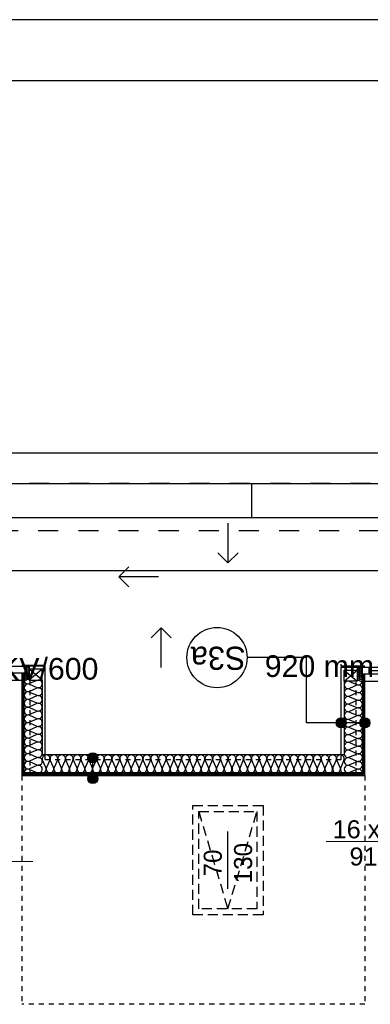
# Model space of a CAD drawing. Header units: millimetres. Extents: x 45180 to 119519, y 31297 to 302414.
# Tile 78 of 97: x 74035 to 77530, y 250430 to 260239. Entities that reach past the tile are written whole.
import ezdxf
from ezdxf.lldxf.tags import DXFTag

# ---------------------------------------------------------------- set-up
doc = ezdxf.new("R2010")
doc.units = ezdxf.units.MM
doc.header["$MEASUREMENT"] = 0
for name, pattern in [('Hidden Line', [100, 50, -50]), ('Krawędzie ukryte', [150, 100, -50]), ('Przerywana', [400, 200, -200])]:
    doc.linetypes.add(name, pattern=pattern)
for name, color, linetype in [('#podkład', 252, 'Continuous'), ('_TABELA', 7, 'Continuous'), ('IS_Opisy_działek_Therm', 7, 'SOLID'), ('IS_Text_Odbiornikow_Therm', 7, 'Continuous')]:
    doc.layers.add(name, color=color, linetype=linetype)
doc.styles.add('GENERATED_STYLE_3', font='txt')
doc.styles.add('GENERATED_STYLE_5', font='txt')
doc.styles.get("Standard").update_dxf_attribs({"font": 'arial.ttf', "bigfont": 'BIGFONT.SHX'})
tags = doc.linetypes.add('SOLID', pattern=[10, 10, 0]).pattern_tags.tags
tags[6:7] = [DXFTag(74, 4), DXFTag(75, 0), DXFTag(340, '0'), DXFTag(46, 0.0), DXFTag(50, 0.0), DXFTag(44, 0.0), DXFTag(45, 0.0)]
tags[4:5] = [DXFTag(74, 4), DXFTag(75, 0), DXFTag(340, '0'), DXFTag(46, 0.0), DXFTag(50, 0.0), DXFTag(44, 0.0), DXFTag(45, 0.0)]

msp = doc.modelspace()

# ---------------------------------------------------------------- linework, layer by layer
at = {"layer": '#podkład', "linetype": 'Continuous'}
for p, q in [((86030, 255920), (72090, 255920)), ((71190, 255620), (86910, 255620)), ((76350, 255280), (76350, 255620)), ((71190, 255280), (86910, 255280)), ((76110.9, 255223.5), (76110.9, 254827.7)), ((76110.9, 254827.7), (76010.9, 254927.7)), ((76110.9, 254827.7), (76210.9, 254927.7)), ((79050, 254750), (71190, 254750)), ((75022.5, 254688.6), (75122.5, 254788.6)), ((75418.2, 254688.6), (75022.5, 254688.6)), ((75022.5, 254688.6), (75122.5, 254588.6)), ((75445.3, 254179.9), (75345.3, 254079.9)), ((75445.3, 253784.1), (75445.3, 254179.9)), ((75445.3, 254179.9), (75545.3, 254079.9)), ((76894.6, 253884), (76301.7, 253884)), ((76894.6, 253234.4), (76894.6, 253884)), ((72985, 253800), (74085, 253800)), ((74055, 253810), (74290, 253810)), ((74290, 253800), (74085, 253800)), ((74085, 253800), (74085, 253730)), ((74098.4, 253799.2), (74116.6, 253790.8)), ((74116.6, 253789.2), (74098.4, 253780.8)), ((74098.4, 253779.2), (74116.6, 253770.8)), ((74116.6, 253769.2), (74098.4, 253760.8)), ((74130, 253800), (74130, 253770)), ((74260, 253770), (74130, 253770)), ((74130, 253770), (74130, 253660)), ((74260, 253660), (74130, 253770)), ((74260, 253770), (74130, 253660)), ((74260, 253660), (74260, 253770)), ((74290, 253810), (74290, 253830)), ((74290, 252870), (74290, 253800)), ((77240, 253800), (77240, 253820)), ((77475, 253800), (77240, 253800)), ((77240, 252870), (77240, 253790)), ((77240, 253790), (77445, 253790)), ((77400, 253790), (77400, 253760)), ((77431.6, 253789.2), (77413.4, 253780.8)), ((77413.4, 253779.2), (77431.6, 253770.8)), ((77431.6, 253769.2), (77413.4, 253760.8)), ((77445, 253790), (78545, 253790)), ((77445, 253790), (77445, 253720)), ((77515, 253790), (77515, 253720)), ((74085, 253730), (72985, 253730)), ((74067.5, 253730), (74055, 253730)), ((74055, 253730), (74055, 252710)), ((74080, 253730), (74067.5, 253730)), ((74067.5, 253730), (74067.5, 252722.5)), ((74067.5, 252722.5), (74067.5, 253730)), ((74080, 252735), (74080, 253730)), ((74098.4, 253759.2), (74116.6, 253750.8)), ((74116.6, 253749.2), (74098.4, 253740.8)), ((74098.4, 253739.2), (74116.6, 253730.8)), ((74116.6, 253729.2), (74098.4, 253720.8)), ((74098.4, 253719.2), (74116.6, 253710.8)), ((74116.6, 253709.2), (74098.4, 253700.8)), ((74098.4, 253699.2), (74116.6, 253690.8)), ((74116.6, 253689.2), (74098.4, 253680.8)), ((74098.4, 253679.2), (74116.6, 253670.8)), ((74116.6, 253669.2), (74098.4, 253660.8)), ((77270, 253760), (77400, 253650)), ((77270, 253650), (77400, 253760)), ((77270, 253760), (77400, 253760)), ((77270, 253650), (77270, 253760)), ((77400, 253760), (77400, 253650)), ((77413.4, 253759.2), (77431.6, 253750.8)), ((77431.6, 253749.2), (77413.4, 253740.8)), ((77413.4, 253739.2), (77431.6, 253730.8)), ((77431.6, 253729.2), (77413.4, 253720.8)), ((77413.4, 253719.2), (77431.6, 253710.8)), ((77431.6, 253709.2), (77413.4, 253700.8)), ((77413.4, 253699.2), (77431.6, 253690.8)), ((77431.6, 253689.2), (77413.4, 253680.8)), ((77413.4, 253679.2), (77431.6, 253670.8)), ((77431.6, 253669.2), (77413.4, 253660.8)), ((78545, 253720), (77445, 253720)), ((77462.5, 253720), (77450, 253720)), ((77450, 253720), (77450, 252735)), ((77462.5, 252722.5), (77462.5, 253720)), ((77475, 253720), (77462.5, 253720)), ((77462.5, 253720), (77462.5, 252722.5)), ((77475, 252710), (77475, 253720)), ((77515, 253755), (77955, 253755)), ((73005, 253660), (74065, 253660)), ((74130, 253660), (74260, 253660)), ((74206.4, 253656.8), (74133.6, 253624.7)), ((74133.6, 253618.2), (74206.4, 253586.2)), ((74206.4, 253579.7), (74133.6, 253547.6)), ((74260, 253660), (74260, 252915)), ((77400, 253650), (77270, 253650)), ((77270, 253650), (77270, 252915)), ((77323.6, 253646.8), (77396.4, 253615.1)), ((77396.4, 253608.7), (77323.6, 253577)), ((77323.6, 253570.5), (77396.4, 253538.8)), ((77413.4, 253659.2), (77431.6, 253650.8)), ((77465, 253650), (78525, 253650)), ((74133.6, 253541.1), (74206.4, 253509.1)), ((74206.4, 253502.6), (74133.6, 253470.5)), ((77396.4, 253532.4), (77323.6, 253500.7)), ((77323.6, 253494.3), (77396.4, 253462.6)), ((74133.6, 253464.1), (74206.4, 253432)), ((74206.4, 253425.5), (74133.6, 253393.4)), ((74133.6, 253387), (74206.4, 253354.9)), ((77396.4, 253456.2), (77323.6, 253424.5)), ((77323.6, 253418), (77396.4, 253386.3)), ((77396.4, 253379.9), (77323.6, 253348.2)), ((74206.4, 253348.4), (74133.6, 253316.4)), ((74133.6, 253309.9), (74206.4, 253277.8)), ((77323.6, 253341.8), (77396.4, 253310.1)), ((77396.4, 253303.7), (77323.6, 253272)), ((74206.4, 253271.3), (74133.6, 253239.3)), ((74133.6, 253232.8), (74206.4, 253200.7)), ((74206.4, 253194.3), (74133.6, 253162.2)), ((77240, 253234.4), (76894.6, 253234.4)), ((77425, 253234.4), (77290, 253234.4)), ((77323.6, 253265.5), (77396.4, 253233.8)), ((77396.4, 253227.4), (77323.6, 253195.7)), ((77323.6, 253189.3), (77396.4, 253157.6)), ((74133.6, 253155.7), (74206.4, 253123.7)), ((74206.4, 253117.2), (74133.6, 253085.1)), ((74133.6, 253078.6), (74206.4, 253046.6)), ((77396.4, 253151.2), (77323.6, 253119.5)), ((77323.6, 253113), (77396.4, 253081.3)), ((74206.4, 253040.1), (74133.6, 253008)), ((74133.6, 253001.6), (74206.4, 252969.5)), ((77396.4, 253074.9), (77323.6, 253043.2)), ((77323.6, 253036.8), (77396.4, 253005.1)), ((77396.4, 252998.7), (77323.6, 252967)), ((74206.4, 252963), (74133.6, 252930.9)), ((74133.6, 252924.5), (74206.4, 252892.4)), ((74206.4, 252885.9), (74133.6, 252853.9)), ((77270, 252915), (74260, 252915)), ((77323.6, 252960.5), (77396.4, 252928.8)), ((77396.4, 252922.4), (77323.6, 252890.7)), ((77323.6, 252884.3), (77396.4, 252852.6)), ((74133.6, 252847.4), (74206.4, 252815.3)), ((74206.4, 252808.8), (74133.6, 252776.8)), ((74295.3, 252788.6), (74263.2, 252861.4)), ((74333.9, 252861.4), (74301.8, 252788.6)), ((74372.5, 252788.6), (74340.4, 252861.4)), ((74411.1, 252861.4), (74379, 252788.6)), ((74449.7, 252788.6), (74417.6, 252861.4)), ((74488.3, 252861.4), (74456.2, 252788.6)), ((74526.9, 252788.6), (74494.8, 252861.4)), ((74565.5, 252861.4), (74533.4, 252788.6)), ((74604.1, 252788.6), (74572, 252861.4)), ((74642.7, 252861.4), (74610.5, 252788.6)), ((74681.2, 252788.6), (74649.1, 252861.4)), ((74719.8, 252861.4), (74687.7, 252788.6)), ((74758.4, 252788.6), (74726.3, 252861.4)), ((74764, 252730), (74764, 252835)), ((74797, 252861.4), (74764.9, 252788.6)), ((74835.6, 252788.6), (74803.5, 252861.4)), ((74874.2, 252861.4), (74842.1, 252788.6)), ((74912.8, 252788.6), (74880.7, 252861.4)), ((74951.4, 252861.4), (74919.3, 252788.6)), ((74990, 252788.6), (74957.9, 252861.4)), ((75028.6, 252861.4), (74996.4, 252788.6)), ((75067.1, 252788.6), (75035, 252861.4)), ((75105.7, 252861.4), (75073.6, 252788.6)), ((75144.3, 252788.6), (75112.2, 252861.4)), ((75182.9, 252861.4), (75150.8, 252788.6)), ((75221.5, 252788.6), (75189.4, 252861.4)), ((75260.1, 252861.4), (75228, 252788.6)), ((75298.7, 252788.6), (75266.6, 252861.4)), ((75337.3, 252861.4), (75305.2, 252788.6)), ((75375.9, 252788.6), (75343.8, 252861.4)), ((75414.5, 252861.4), (75382.3, 252788.6)), ((75453, 252788.6), (75420.9, 252861.4)), ((75491.6, 252861.4), (75459.5, 252788.6)), ((75530.2, 252788.6), (75498.1, 252861.4)), ((75568.8, 252861.4), (75536.7, 252788.6)), ((75607.4, 252788.6), (75575.3, 252861.4)), ((75646, 252861.4), (75613.9, 252788.6)), ((75684.6, 252788.6), (75652.5, 252861.4)), ((75723.2, 252861.4), (75691.1, 252788.6)), ((75761.8, 252788.6), (75729.7, 252861.4)), ((75800.3, 252861.4), (75768.2, 252788.6)), ((75838.9, 252788.6), (75806.8, 252861.4)), ((75877.5, 252861.4), (75845.4, 252788.6)), ((75916.1, 252788.6), (75884, 252861.4)), ((75954.7, 252861.4), (75922.6, 252788.6)), ((75993.3, 252788.6), (75961.2, 252861.4)), ((76031.9, 252861.4), (75999.8, 252788.6)), ((76070.5, 252788.6), (76038.4, 252861.4)), ((76109.1, 252861.4), (76077, 252788.6)), ((76147.7, 252788.6), (76115.6, 252861.4)), ((76186.2, 252861.4), (76154.1, 252788.6)), ((76224.8, 252788.6), (76192.7, 252861.4)), ((76263.4, 252861.4), (76231.3, 252788.6)), ((76302, 252788.6), (76269.9, 252861.4)), ((76340.6, 252861.4), (76308.5, 252788.6)), ((76379.2, 252788.6), (76347.1, 252861.4)), ((76417.8, 252861.4), (76385.7, 252788.6)), ((76456.4, 252788.6), (76424.3, 252861.4)), ((76495, 252861.4), (76462.9, 252788.6)), ((76533.6, 252788.6), (76501.4, 252861.4)), ((76572.1, 252861.4), (76540, 252788.6)), ((76610.7, 252788.6), (76578.6, 252861.4)), ((76649.3, 252861.4), (76617.2, 252788.6)), ((76687.9, 252788.6), (76655.8, 252861.4)), ((76726.5, 252861.4), (76694.4, 252788.6)), ((76765.1, 252788.6), (76733, 252861.4)), ((76803.7, 252861.4), (76771.6, 252788.6)), ((76842.3, 252788.6), (76810.2, 252861.4)), ((76880.9, 252861.4), (76848.8, 252788.6)), ((76919.5, 252788.6), (76887.3, 252861.4)), ((76958, 252861.4), (76925.9, 252788.6)), ((76996.6, 252788.6), (76964.5, 252861.4)), ((77035.2, 252861.4), (77003.1, 252788.6)), ((77073.8, 252788.6), (77041.7, 252861.4)), ((77112.4, 252861.4), (77080.3, 252788.6)), ((77151, 252788.6), (77118.9, 252861.4)), ((77189.6, 252861.4), (77157.5, 252788.6)), ((77228.2, 252788.6), (77196.1, 252861.4)), ((77266.8, 252861.4), (77234.7, 252788.6)), ((77396.4, 252846.2), (77323.6, 252814.5)), ((77323.6, 252808), (77396.4, 252776.3)), ((74055, 252710), (77475, 252710)), ((74067.5, 252722.5), (77462.5, 252722.5)), ((77462.5, 252722.5), (74067.5, 252722.5)), ((77450, 252735), (74080, 252735)), ((74133.6, 252770.3), (74206.4, 252738.2)), ((77396.4, 252769.9), (77323.6, 252738.2)), ((76110, 251580), (76110, 252150))]:
    msp.add_line(p, q, dxfattribs=at)
at = {"layer": '#podkład', "linetype": 'Przerywana'}
for p, q in [((86330, 255620), (71790, 255620)), ((71820, 255150), (86340, 255150))]:
    msp.add_line(p, q, dxfattribs=at)
at = {"layer": '#podkład', "linetype": 'Hidden Line'}
for p, q in [((74140, 252710), (74140, 253650)), ((77390, 252710), (77390, 253640)), ((74290, 252870), (77240, 252870)), ((74055, 252710), (74055, 250430)), ((77475, 252710), (77475, 250430)), ((77475, 250430), (74055, 250430))]:
    msp.add_line(p, q, dxfattribs=at)
at = {"layer": '#podkład', "linetype": 'Krawędzie ukryte'}
for p, q in [((75760, 251320), (75760, 252410)), ((75760, 252410), (76460, 252410)), ((76460, 252410), (76460, 251320)), ((75820, 251380), (75820, 252350)), ((75820, 252350), (76400, 252350)), ((75820, 252350), (76110, 251380)), ((76110, 251380), (76400, 252350)), ((76400, 252350), (76400, 251380)), ((76460, 251320), (75760, 251320)), ((76400, 251380), (75820, 251380))]:
    msp.add_line(p, q, dxfattribs=at)
at = {"layer": '#podkład', "linetype": 'Continuous'}
for centre, radius in [((76001.7, 253884), 300), ((77240, 253234.4), 50), ((77475, 253234.4), 50), ((74764, 252885), 50), ((74764, 252680), 50)]:
    msp.add_circle(centre, radius, dxfattribs=at)
for centre, major_axis, ratio, start_param, end_param in [((74094.6, 253790), (0, -10), 0.957061, 2.728799, 6.695979), ((74094.6, 253770), (0, -10), 0.957061, 2.728799, 6.695979), ((74120.4, 253800), (0, -10), 0.957061, 5.870392, 7.853982), ((74120.4, 253780), (0, -10), 0.957061, 5.870392, 9.837571), ((74120.4, 253760), (0, -10), 0.957061, 5.870392, 9.837571), ((77409.6, 253770), (0, -10), 0.957061, 2.7288, 6.695979), ((77409.6, 253790), (0, -10), 0.957061, 4.712389, 6.695979), ((77435.4, 253780), (0, -10), 0.957061, 5.870392, 9.837571), ((77435.4, 253760), (0, -10), 0.957061, 5.870392, 9.837571), ((74094.6, 253750), (0, -10), 0.957061, 2.728799, 6.695979), ((74094.6, 253730), (0, -10), 0.957061, 2.728799, 6.695979), ((74094.6, 253710), (0, -10), 0.957061, 2.728799, 6.695979), ((74094.6, 253690), (0, -10), 0.957061, 2.728799, 6.695979), ((74094.6, 253670), (0, -10), 0.957061, 2.728799, 6.695979), ((74120.4, 253740), (0, -10), 0.957061, 5.870392, 9.837571), ((74120.4, 253720), (0, -10), 0.957061, 5.870392, 9.837571), ((74120.4, 253700), (0, -10), 0.957061, 5.870392, 9.837571), ((74120.4, 253680), (0, -10), 0.957061, 5.870392, 9.837571), ((74120.4, 253660), (0, -10), 0.957061, 1.570796, 3.554385), ((77409.6, 253750), (0, -10), 0.957061, 2.7288, 6.695979), ((77409.6, 253730), (0, -10), 0.957061, 2.7288, 6.695979), ((77409.6, 253710), (0, -10), 0.957061, 2.7288, 6.695979), ((77409.6, 253690), (0, -10), 0.957061, 2.7288, 6.695979), ((77409.6, 253670), (0, -10), 0.957061, 2.7288, 6.695979), ((77435.4, 253740), (0, -10), 0.957061, 5.870392, 9.837571), ((77435.4, 253720), (0, -10), 0.957061, 5.870392, 9.837571), ((77435.4, 253700), (0, -10), 0.957061, 5.870392, 9.837571), ((77435.4, 253680), (0, -10), 0.957061, 5.870392, 9.837571), ((77435.4, 253660), (0, -10), 0.957061, 5.870392, 9.837571), ((74118.3, 253582.9), (0, -38.5), 0.993264, 2.7288, 6.695979), ((74118.3, 253660), (0, -38.5), 0.993264, 4.712389, 6.695979), ((74221.7, 253621.5), (0, -38.5), 0.993264, 5.870392, 9.837571), ((74221.7, 253544.4), (0, -38.5), 0.993264, 5.870392, 9.837571), ((77308.3, 253611.9), (38.3, 0), 0.995897, 1.158003, 5.125183), ((77308.3, 253535.6), (38.3, 0), 0.995897, 1.158003, 5.125183), ((77411.7, 253650), (38.3, 0), 0.995897, 4.299596, 6.283185), ((77411.7, 253573.8), (38.3, 0), 0.995897, 4.299595, 8.266774), ((77409.6, 253650), (0, -10), 0.957061, 2.7288, 4.712389), ((74118.3, 253505.8), (0, -38.5), 0.993264, 2.7288, 6.695979), ((74118.3, 253428.8), (0, -38.5), 0.993264, 2.7288, 6.695979), ((74221.7, 253467.3), (0, -38.5), 0.993264, 5.870392, 9.837571), ((77308.3, 253459.4), (38.3, 0), 0.995897, 1.158003, 5.125183), ((77411.7, 253497.5), (38.3, 0), 0.995897, 4.299595, 8.266774), ((74118.3, 253351.7), (0, -38.5), 0.993264, 2.7288, 6.695979), ((74221.7, 253390.2), (0, -38.5), 0.993264, 5.870392, 9.837571), ((77308.3, 253383.1), (38.3, 0), 0.995897, 1.158003, 5.125183), ((77411.7, 253421.3), (38.3, 0), 0.995897, 4.299595, 8.266774), ((77411.7, 253345), (38.3, 0), 0.995897, 4.299595, 8.266774), ((74118.3, 253274.6), (0, -38.5), 0.993264, 2.7288, 6.695979), ((74221.7, 253313.1), (0, -38.5), 0.993264, 5.870392, 9.837571), ((74221.7, 253236), (0, -38.5), 0.993264, 5.870392, 9.837571), ((77308.3, 253306.9), (38.3, 0), 0.995897, 1.158003, 5.125183), ((77411.7, 253268.8), (38.3, 0), 0.995897, 4.299595, 8.266774), ((74118.3, 253197.5), (0, -38.5), 0.993264, 2.7288, 6.695979), ((74221.7, 253159), (0, -38.5), 0.993264, 5.870392, 9.837571), ((77308.3, 253230.6), (38.3, 0), 0.995897, 1.158003, 5.125183), ((77308.3, 253154.4), (38.3, 0), 0.995897, 1.158003, 5.125183), ((77411.7, 253192.5), (38.3, 0), 0.995897, 4.299595, 8.266774), ((74118.3, 253120.4), (0, -38.5), 0.993264, 2.7288, 6.695979), ((74118.3, 253043.3), (0, -38.5), 0.993264, 2.7288, 6.695979), ((74221.7, 253081.9), (0, -38.5), 0.993264, 5.870392, 9.837571), ((77308.3, 253078.1), (38.3, 0), 0.995897, 1.158003, 5.125183), ((77411.7, 253116.3), (38.3, 0), 0.995897, 4.299595, 8.266774), ((77411.7, 253040), (38.3, 0), 0.995897, 4.299595, 8.266774), ((74118.3, 252966.3), (0, -38.5), 0.993264, 2.7288, 6.695979), ((74221.7, 253004.8), (0, -38.5), 0.993264, 5.870392, 9.837571), ((77308.3, 253001.9), (38.3, 0), 0.995897, 1.158003, 5.125183), ((77411.7, 252963.8), (38.3, 0), 0.995897, 4.299595, 8.266774), ((74118.3, 252889.2), (0, -38.5), 0.993264, 2.7288, 6.695979), ((74221.7, 252927.7), (0, -38.5), 0.993264, 5.870392, 9.837571), ((74221.7, 252850.6), (0, -38.5), 0.993264, 5.870392, 9.837571), ((74298.6, 252876.7), (-38.6, 0), 0.992027, 2.728799, 6.695979), ((74375.8, 252876.7), (-38.6, 0), 0.992027, 2.728799, 6.695979), ((74452.9, 252876.7), (-38.6, 0), 0.992027, 2.728799, 6.695979), ((74530.1, 252876.7), (-38.6, 0), 0.992027, 2.728799, 6.695979), ((74607.3, 252876.7), (-38.6, 0), 0.992027, 2.728799, 6.695979), ((74684.5, 252876.7), (-38.6, 0), 0.992027, 2.728799, 6.695979), ((74761.7, 252876.7), (-38.6, 0), 0.992027, 2.728799, 6.695979), ((74838.8, 252876.7), (-38.6, 0), 0.992027, 2.728799, 6.695979), ((74916, 252876.7), (-38.6, 0), 0.992027, 2.728799, 6.695979), ((74993.2, 252876.7), (-38.6, 0), 0.992027, 2.728799, 6.695979), ((75070.4, 252876.7), (-38.6, 0), 0.992027, 2.728799, 6.695979), ((75147.6, 252876.7), (-38.6, 0), 0.992027, 2.728799, 6.695979), ((75224.7, 252876.7), (-38.6, 0), 0.992027, 2.728799, 6.695979), ((75301.9, 252876.7), (-38.6, 0), 0.992027, 2.728799, 6.695979), ((75379.1, 252876.7), (-38.6, 0), 0.992027, 2.728799, 6.695979), ((75456.3, 252876.7), (-38.6, 0), 0.992027, 2.728799, 6.695979), ((75533.5, 252876.7), (-38.6, 0), 0.992027, 2.728799, 6.695979), ((75610.6, 252876.7), (-38.6, 0), 0.992027, 2.728799, 6.695979), ((75687.8, 252876.7), (-38.6, 0), 0.992027, 2.728799, 6.695979), ((75765, 252876.7), (-38.6, 0), 0.992027, 2.728799, 6.695979), ((75842.2, 252876.7), (-38.6, 0), 0.992027, 2.728799, 6.695979), ((75919.4, 252876.7), (-38.6, 0), 0.992027, 2.728799, 6.695979), ((75996.5, 252876.7), (-38.6, 0), 0.992027, 2.728799, 6.695979), ((76073.7, 252876.7), (-38.6, 0), 0.992027, 2.728799, 6.695979), ((76150.9, 252876.7), (-38.6, 0), 0.992027, 2.728799, 6.695979), ((76228.1, 252876.7), (-38.6, 0), 0.992027, 2.728799, 6.695979), ((76305.3, 252876.7), (-38.6, 0), 0.992027, 2.728799, 6.695979), ((76382.4, 252876.7), (-38.6, 0), 0.992027, 2.728799, 6.695979), ((76459.6, 252876.7), (-38.6, 0), 0.992027, 2.728799, 6.695979), ((76536.8, 252876.7), (-38.6, 0), 0.992027, 2.728799, 6.695979), ((76614, 252876.7), (-38.6, 0), 0.992027, 2.728799, 6.695979), ((76691.2, 252876.7), (-38.6, 0), 0.992027, 2.728799, 6.695979), ((76768.3, 252876.7), (-38.6, 0), 0.992027, 2.728799, 6.695979), ((76845.5, 252876.7), (-38.6, 0), 0.992027, 2.728799, 6.695979), ((76922.7, 252876.7), (-38.6, 0), 0.992027, 2.728799, 6.695979), ((76999.9, 252876.7), (-38.6, 0), 0.992027, 2.728799, 6.695979), ((77077.1, 252876.7), (-38.6, 0), 0.992027, 2.728799, 6.695979), ((77154.2, 252876.7), (-38.6, 0), 0.992027, 2.728799, 6.695979), ((77231.4, 252876.7), (-38.6, 0), 0.992027, 2.728799, 6.695979), ((77308.3, 252925.6), (38.3, 0), 0.995897, 1.158003, 5.125183), ((77308.3, 252849.4), (38.3, 0), 0.995897, 1.158003, 5.125183), ((77411.7, 252887.5), (38.3, 0), 0.995897, 4.299595, 8.266774), ((74118.3, 252812.1), (0, -38.5), 0.993264, 2.7288, 6.695979), ((74221.7, 252773.5), (0, -38.5), 0.993264, 5.870392, 9.837571), ((74260, 252773.3), (-38.6, 0), 0.992027, 1.570796, 3.554385), ((74337.2, 252773.3), (-38.6, 0), 0.992027, 5.870392, 9.837571), ((74414.4, 252773.3), (-38.6, 0), 0.992027, 5.870392, 9.837571), ((74491.5, 252773.3), (-38.6, 0), 0.992027, 5.870392, 9.837571), ((74568.7, 252773.3), (-38.6, 0), 0.992027, 5.870392, 9.837571), ((74645.9, 252773.3), (-38.6, 0), 0.992027, 5.870392, 9.837571), ((74723.1, 252773.3), (-38.6, 0), 0.992027, 5.870392, 9.837571), ((74800.3, 252773.3), (-38.6, 0), 0.992027, 5.870392, 9.837571), ((74877.4, 252773.3), (-38.6, 0), 0.992027, 5.870392, 9.837571), ((74954.6, 252773.3), (-38.6, 0), 0.992027, 5.870392, 9.837571), ((75031.8, 252773.3), (-38.6, 0), 0.992027, 5.870392, 9.837571), ((75109, 252773.3), (-38.6, 0), 0.992027, 5.870392, 9.837571), ((75186.2, 252773.3), (-38.6, 0), 0.992027, 5.870392, 9.837571), ((75263.3, 252773.3), (-38.6, 0), 0.992027, 5.870392, 9.837571), ((75340.5, 252773.3), (-38.6, 0), 0.992027, 5.870392, 9.837571), ((75417.7, 252773.3), (-38.6, 0), 0.992027, 5.870392, 9.837571), ((75494.9, 252773.3), (-38.6, 0), 0.992027, 5.870392, 9.837571), ((75572.1, 252773.3), (-38.6, 0), 0.992027, 5.870392, 9.837571), ((75649.2, 252773.3), (-38.6, 0), 0.992027, 5.870392, 9.837571), ((75726.4, 252773.3), (-38.6, 0), 0.992027, 5.870392, 9.837571), ((75803.6, 252773.3), (-38.6, 0), 0.992027, 5.870392, 9.837571), ((75880.8, 252773.3), (-38.6, 0), 0.992027, 5.870392, 9.837571), ((75958, 252773.3), (-38.6, 0), 0.992027, 5.870392, 9.837571), ((76035.1, 252773.3), (-38.6, 0), 0.992027, 5.870392, 9.837571), ((76112.3, 252773.3), (-38.6, 0), 0.992027, 5.870392, 9.837571), ((76189.5, 252773.3), (-38.6, 0), 0.992027, 5.870392, 9.837571), ((76266.7, 252773.3), (-38.6, 0), 0.992027, 5.870392, 9.837571), ((76343.8, 252773.3), (-38.6, 0), 0.992027, 5.870392, 9.837571), ((76421, 252773.3), (-38.6, 0), 0.992027, 5.870392, 9.837571), ((76498.2, 252773.3), (-38.6, 0), 0.992027, 5.870392, 9.837571), ((76575.4, 252773.3), (-38.6, 0), 0.992027, 5.870392, 9.837571), ((76652.6, 252773.3), (-38.6, 0), 0.992027, 5.870392, 9.837571), ((76729.7, 252773.3), (-38.6, 0), 0.992027, 5.870392, 9.837571), ((76806.9, 252773.3), (-38.6, 0), 0.992027, 5.870392, 9.837571), ((76884.1, 252773.3), (-38.6, 0), 0.992027, 5.870392, 9.837571), ((76961.3, 252773.3), (-38.6, 0), 0.992027, 5.870392, 9.837571), ((77038.5, 252773.3), (-38.6, 0), 0.992027, 5.870392, 9.837571), ((77115.6, 252773.3), (-38.6, 0), 0.992027, 5.870392, 9.837571), ((77192.8, 252773.3), (-38.6, 0), 0.992027, 5.870392, 9.837571), ((77270, 252773.3), (-38.6, 0), 0.992027, 5.870392, 7.853982), ((77308.3, 252773.1), (38.3, 0), 0.995897, 1.158003, 5.125183), ((77411.7, 252811.3), (38.3, 0), 0.995897, 4.299595, 8.266774), ((74118.3, 252735), (0, -38.5), 0.993264, 2.7288, 4.712389), ((77411.7, 252735), (38.3, 0), 0.995897, 0, 1.983589)]:
    msp.add_ellipse(centre, major_axis=major_axis, ratio=ratio, start_param=start_param, end_param=end_param, dxfattribs=at)
at = {"layer": '#podkład', "linetype": 'Continuous', "extrusion": (0, 0, -1)}
for points in [[(-77204.6, 253269.8), (-77220.9, 253188.2), (-77220.9, 253280.6)], [(-77220.9, 253280.6), (-77240, 253184.4), (-77240, 253284.4)], [(-77220.9, 253280.6), (-77220.9, 253188.2), (-77240, 253184.4)], [(-77240, 253284.4), (-77240, 253184.4), (-77259.1, 253188.2)], [(-77240, 253284.4), (-77259.1, 253188.2), (-77259.1, 253280.6)], [(-77259.1, 253280.6), (-77259.1, 253188.2), (-77275.4, 253199.1)], [(-77259.1, 253280.6), (-77275.4, 253199.1), (-77275.4, 253269.8)], [(-77439.6, 253269.8), (-77455.9, 253188.2), (-77455.9, 253280.6)], [(-77455.9, 253280.6), (-77475, 253184.4), (-77475, 253284.4)], [(-77455.9, 253280.6), (-77455.9, 253188.2), (-77475, 253184.4)], [(-77475, 253284.4), (-77475, 253184.4), (-77494.1, 253188.2)], [(-77475, 253284.4), (-77494.1, 253188.2), (-77494.1, 253280.6)], [(-77494.1, 253280.6), (-77494.1, 253188.2), (-77510.4, 253199.1)], [(-77494.1, 253280.6), (-77510.4, 253199.1), (-77510.4, 253269.8)], [(-77193.8, 253215.3), (-77193.8, 253253.6), (-77190, 253234.4)], [(-77193.8, 253253.6), (-77204.6, 253199.1), (-77204.6, 253269.8)], [(-77193.8, 253253.6), (-77193.8, 253215.3), (-77204.6, 253199.1)], [(-77204.6, 253269.8), (-77204.6, 253199.1), (-77220.9, 253188.2)], [(-77275.4, 253269.8), (-77275.4, 253199.1), (-77286.2, 253215.3)], [(-77275.4, 253269.8), (-77286.2, 253215.3), (-77286.2, 253253.6)], [(-77286.2, 253253.6), (-77286.2, 253215.3), (-77290, 253234.4)], [(-77428.8, 253215.3), (-77428.8, 253253.6), (-77425, 253234.4)], [(-77428.8, 253253.6), (-77439.6, 253199.1), (-77439.6, 253269.8)], [(-77428.8, 253253.6), (-77428.8, 253215.3), (-77439.6, 253199.1)], [(-77439.6, 253269.8), (-77439.6, 253199.1), (-77455.9, 253188.2)], [(-77510.4, 253269.8), (-77510.4, 253199.1), (-77521.2, 253215.3)], [(-77510.4, 253269.8), (-77521.2, 253215.3), (-77521.2, 253253.6)], [(-77521.2, 253253.6), (-77521.2, 253215.3), (-77525, 253234.4)], [(-74717.8, 252865.9), (-74717.8, 252904.1), (-74714, 252885)], [(-74717.8, 252904.1), (-74728.6, 252849.6), (-74728.6, 252920.4)], [(-74717.8, 252904.1), (-74717.8, 252865.9), (-74728.6, 252849.6)], [(-74728.6, 252920.4), (-74744.8, 252838.8), (-74744.8, 252931.2)], [(-74728.6, 252920.4), (-74728.6, 252849.6), (-74744.8, 252838.8)], [(-74744.8, 252931.2), (-74764, 252835), (-74764, 252935)], [(-74744.8, 252931.2), (-74744.8, 252838.8), (-74764, 252835)], [(-74764, 252935), (-74764, 252835), (-74783.1, 252838.8)], [(-74764, 252935), (-74783.1, 252838.8), (-74783.1, 252931.2)], [(-74783.1, 252931.2), (-74783.1, 252838.8), (-74799.3, 252849.6)], [(-74783.1, 252931.2), (-74799.3, 252849.6), (-74799.3, 252920.4)], [(-74799.3, 252920.4), (-74799.3, 252849.6), (-74810.2, 252865.9)], [(-74799.3, 252920.4), (-74810.2, 252865.9), (-74810.2, 252904.1)], [(-74810.2, 252904.1), (-74810.2, 252865.9), (-74814, 252885)], [(-74717.8, 252660.9), (-74717.8, 252699.1), (-74714, 252680)], [(-74717.8, 252699.1), (-74728.6, 252644.6), (-74728.6, 252715.4)], [(-74717.8, 252699.1), (-74717.8, 252660.9), (-74728.6, 252644.6)], [(-74728.6, 252715.4), (-74744.8, 252633.8), (-74744.8, 252726.2)], [(-74728.6, 252715.4), (-74728.6, 252644.6), (-74744.8, 252633.8)], [(-74744.8, 252726.2), (-74764, 252630), (-74764, 252730)], [(-74744.8, 252726.2), (-74744.8, 252633.8), (-74764, 252630)], [(-74764, 252730), (-74764, 252630), (-74783.1, 252633.8)], [(-74764, 252730), (-74783.1, 252633.8), (-74783.1, 252726.2)], [(-74783.1, 252726.2), (-74783.1, 252633.8), (-74799.3, 252644.6)], [(-74783.1, 252726.2), (-74799.3, 252644.6), (-74799.3, 252715.4)], [(-74799.3, 252715.4), (-74799.3, 252644.6), (-74810.2, 252660.9)], [(-74799.3, 252715.4), (-74810.2, 252660.9), (-74810.2, 252699.1)], [(-74810.2, 252699.1), (-74810.2, 252660.9), (-74814, 252680)]]:
    msp.add_solid(points, dxfattribs=at)
at = {"layer": '_TABELA', "color": 7}
for p, q in [((117023.9, 260239.2), (55023.9, 260239.2)), ((116423.9, 259629.2), (57523.9, 259629.2))]:
    msp.add_line(p, q, dxfattribs=at)
at = {"layer": 'IS_Opisy_działek_Therm', "lineweight": 5, "ltscale": 10}
for p, q in [((78108.8, 252050.4), (77088.8, 252050.4)), ((73144.7, 251852.8), (74164.7, 251852.8))]:
    msp.add_line(p, q, dxfattribs=at)

# ---------------------------------------------------------------- texts
at = {"layer": '#podkład', "linetype": 'Continuous'}
for s, height, rotation, style, p in [('S3a', 230, 180, 'GENERATED_STYLE_3', (76286.5, 253992.6)), ('130', 180, 90, 'GENERATED_STYLE_5', (76351.3, 251635.7)), ('70', 180, 90, 'GENERATED_STYLE_5', (76049.2, 251704.3))]:
    msp.add_text(s, height=height, rotation=rotation, dxfattribs=dict(at, style=style)).set_placement(p)
at = {"layer": 'IS_Opisy_działek_Therm', "ltscale": 10, "char_height": 180}
for s, insert, attachment_point in [('\\fArial|b0|i0;16 x 2,2', (78048.8, 252050.4), 9), ('\\fArial|b0|i0;914 W', (78048.8, 251992.8), 3)]:
    msp.add_mtext(s, dxfattribs=dict(at, insert=insert, attachment_point=attachment_point))
at = {"layer": 'IS_Text_Odbiornikow_Therm', "linetype": 'SOLID', "ltscale": 10, "char_height": 216}
for s, insert, attachment_point in [('\\fArial|b0|i0;33KV/600', (73494.4, 253880.5), 1), ('\\fArial|b0|i0;920 mm', (77567.5, 253907.1), 3)]:
    msp.add_mtext(s, dxfattribs=dict(at, insert=insert, attachment_point=attachment_point))

doc.saveas('drawing.dxf')
